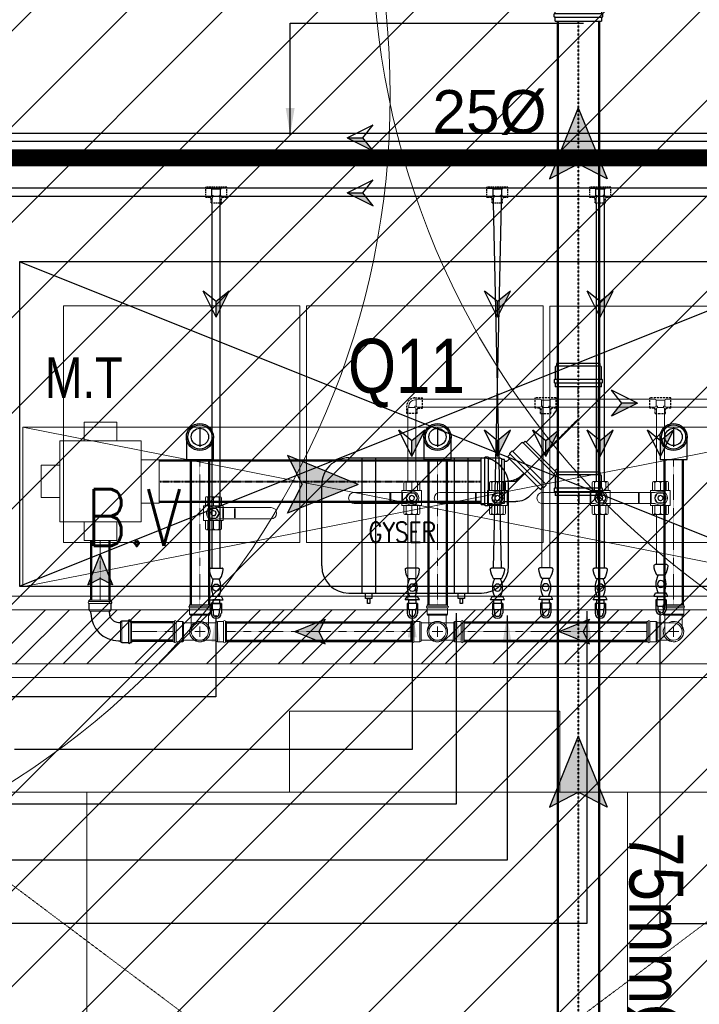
# Model space of a CAD drawing. Header units: millimetres. Extents: x -226731 to 126254, y -16359 to 60195.
# Tile 155 of 256: x -159209 to -157951, y 18040 to 19861. Entities that reach past the tile are written whole.
import ezdxf
from ezdxf.lldxf.tags import DXFTag

# ---------------------------------------------------------------- set-up
doc = ezdxf.new("R2010")
doc.units = ezdxf.units.MM
doc.header["$LTSCALE"] = 0.1
doc.header["$MEASUREMENT"] = 0
for name, pattern in [('CENTER', [2, 1.25, -0.25, 0.25, -0.25]), ('CENTER2', [1.125, 0.75, -0.125, 0.125, -0.125]), ('CONTINOUS', [0, 0, 0]), ('DASHDOT2', [0.5, 0.25, -0.125, 0, -0.125]), ('DASHED', [0.75, 0.5, -0.25]), ('Dominos CV Raman - X base$0$DASHED2', [0.147638, 0.098425, -0.049213])]:
    doc.linetypes.add(name, pattern=pattern)
doc.layers.get('0').update_dxf_attribs({"lineweight": 5})
for name, color, linetype, lineweight in [('-P-Text', 7, 'Continuous', 18), ('0-STCPL-P-HOT WATER SUPPLY', 1, 'HWS_LINE', 13), ('0_CCE_ FF_SIDE WALL SPRINKLER', 6, 'Continuous', 0), ('0_CCE_FF_100 DIA PIPE', 11, 'Continuous', 0), ('0_CCE_PL_80DIA WASTE PIPE', 80, 'DASHED', 25), ('15dia.(Ball Val)', 6, 'Continuous', 13), ('Annotation-Tag-Section', 8, 'Continuous', 15), ('BSEML-DWS INTERNAL', 90, 'DASHDOT2', 30), ('Dominos CV Raman - X base$0$I-FURN', 25, 'Continuous', 5), ('FURNITURE', 36, 'Continuous', 9), ('MEP FLUSH WATER', 1, 'CENTER2', 40), ('MEP WASTE PIPE.', 3, 'Continuous', 0), ('NPC-P-LEADER', 7, 'Continuous', 0), ('S2-Civil plan', 5, 'Continuous', 5), ('SANITARY', 35, 'Continuous', 9), ('SPRINKLER COVERAGE AREA', 1, 'Continuous', 9), ('TEXT', 70, 'Continuous', 5), ('WALLS', 1, 'Continuous', 5)]:
    doc.layers.add(name, color=color, linetype=linetype, lineweight=lineweight)
for name, color, linetype in [('0_CCE_Domestic pipe', 5, 'Continuous'), ('0_CCE_PL Domestic pipe', 5, 'DOMESTIC_LINE'), ('0_CCE_PL_WATER SUPPLY ARROW', 7, 'Continuous'), ('0_PC_PL_SEW FLOW DIRECTIONS', 21, 'Continuous'), ('12-FIXT', 25, 'Continuous'), ('FIRE FIGHTING SERVICES', 5, 'Continuous'), ('NPC-P-Bracket', 1, 'Continuous'), ('NPC-P-Waste Water Pipe', 5, 'Continuous'), ('PLUMBING FITTINGS', 30, 'FLUSHING_WATER_SUPPLY')]:
    doc.layers.add(name, color=color, linetype=linetype)
doc.styles.add('ARIAL', font='arial.ttf')
doc.styles.add('Dominos CV Raman - X base$0$50', font='arial.ttf', dxfattribs={"height": 75})
doc.styles.add('romance', font='romans.shx', dxfattribs={"width": 0.8})
doc.styles.add('ROMAND', font='ROMAND.shx', dxfattribs={"width": 0.8, "height": 225})
doc.styles.add('ROMANS', font='romans.shx')
doc.styles.add('S2-ARIAL', font='arial.ttf')
doc.styles.get("Standard").update_dxf_attribs({"font": 'ARIALN.TTF'})
tags = doc.linetypes.add('DASH', pattern=[0.35, 0.25, -0.1]).pattern_tags.tags
tags[6:7] = [DXFTag(74, 4), DXFTag(75, 0), DXFTag(340, '0'), DXFTag(46, 1.0), DXFTag(50, 0.0), DXFTag(44, 0.0), DXFTag(45, 0.0)]
tags[4:5] = [DXFTag(74, 4), DXFTag(75, 0), DXFTag(340, '0'), DXFTag(46, 1.0), DXFTag(50, 0.0), DXFTag(44, 0.0), DXFTag(45, 0.0)]
doc.linetypes.add('DD', pattern='A,0.226545,["HWS",ROMANS,S=0.1225,R=0,X=0,Y=-0.062435],-0.35', length=0.576545)
doc.linetypes.add('DOMESTIC_LINE', pattern='A,0.5,-0.2,["DWS",ARIAL,S=0.1,R=0,X=-0.1,Y=-0.05],-0.25', length=0.95)
doc.linetypes.add('FLUSHING_WATER_SUPPLY', pattern='A,0.5,-0.2,["FWS",Standard,S=0.1,R=0,X=-0.14,Y=-0.05],-0.2', length=0.9)
doc.linetypes.add('HWS_LINE', pattern='A,0.5,-0.2,["HWS",ARIAL,S=0.1,R=0,X=-0.1,Y=-0.05],-0.25', length=0.95)
doc.dimstyles.new('C', dxfattribs={"dimtxt": 175, "dimasz": 125, "dimexe": 100, "dimexo": 100, "dimgap": 100, "dimtad": 1, "dimdec": 0, "dimzin": 0, "dimdsep": 46, "dimtxsty": 'ROMAND', "dimcen": 0, "dimclrd": 5, "dimclre": 5, "dimclrt": 2, "dimadec": 0, "dimazin": 0, "dimtfac": 1, "dimtdec": 0, "dimtix": 1, "dimtmove": 2, "dimatfit": 3, "dimfxl": 0, "dimfrac": 1, "dimtolj": 1, "dimtzin": 0, "dimarcsym": 0})

# ---------------------------------------------------------------- blocks, each defined once
blk = doc.blocks.new('A$C61bfba2a')
at = {"layer": 'Dominos CV Raman - X base$0$I-FURN', "color": 8, "linetype": 'Dominos CV Raman - X base$0$DASHED2', "ltscale": 5}
blk.add_lwpolyline([(-3, 0), (-3, 72), (93, 72), (93, 0)], close=True, dxfattribs=at)
for points in [[(-3, 0), (93, 72)], [(93, 0), (-3, 72)]]:
    blk.add_lwpolyline(points, dxfattribs=at)
at = {"layer": 'Dominos CV Raman - X base$0$I-FURN', "color": 8}
for points in [[(58, 63.5), (58, 69.5), (38, 69.5), (38, 63.5)], [(23, 63.5), (23, 42.5), (11, 42.5), (11, 63.5)], [(23, 8.5), (23, 63.5), (63, 63.5), (63, 8.5)], [(63, 63.5), (63, 42.5), (80, 42.5), (84, 46.5), (84, 63.5)]]:
    blk.add_lwpolyline(points, close=True, dxfattribs=at)
blk = doc.blocks.new('A$C036B6E15')
at = {"layer": 'SANITARY', "color": 8}
for points in [[(60, 24), (0, 24), (0, 0), (60, 0)], [(3.25, 3.24), (20.75, 3.24), (20.75, 20.74), (3.25, 20.74)], [(21.25, 3.25), (38.75, 3.25), (38.75, 20.75), (21.25, 20.75)], [(39.25, 3.25), (56.75, 3.25), (56.75, 20.75), (39.25, 20.75)]]:
    blk.add_lwpolyline(points, close=True, dxfattribs=at)
blk = doc.blocks.new('GEYSER DOTTED')
at = {"color": 1, "linetype": 'CONTINOUS', "ltscale": 100}
for p, q in [((70.7, 250), (-175, 250)), ((-150, 250), (-150, 0)), ((-125, 250), (-125, 0)), ((20.7, 250), (20.7, 0)), ((45.7, 250), (45.7, 0)), ((-225, 200), (-225, 50)), ((120.7, 200), (120.7, 50)), ((70.7, 0), (-175, 0)), ((70.7, 0), (-175, 0))]:
    blk.add_line(p, q, dxfattribs=at)
for points in [[(-143.5, 259.9), (-131.8, 259.9), (-131.8, 250), (-143.5, 250)], [(27.9, 259.9), (39.6, 259.9), (39.6, 250), (27.9, 250)]]:
    blk.add_lwpolyline(points, close=True, dxfattribs=at)
for centre, start, end in [((-175, 200), 90, 180), ((70.7, 200), 0, 90), ((-175, 50), 180, 270), ((70.7, 50), 270, 0)]:
    blk.add_arc(centre, 50, start, end, dxfattribs=at)
at = {"layer": 'NPC-P-Bracket'}
for points in [[(-139.7, 269.1), (-135.6, 269.1), (-135.6, 259.9), (-139.7, 259.9)], [(31.7, 269.1), (35.8, 269.1), (35.8, 259.9), (31.7, 259.9)]]:
    blk.add_lwpolyline(points, close=True, dxfattribs=at)
blk = doc.blocks.new('A$C57A56BFF')
at = {"color": 7}
for points in [[(-36.1, 0), (-4.7, 15.4)], [(-4.7, 15.4), (-17.3, -0.2)], [(-36.1, 0), (-17.3, -0.2)], [(-36.1, 0), (-4.9, -15.9)], [(-17.3, -0.2), (-4.9, -15.9)]]:
    blk.add_lwpolyline(points, dxfattribs=at)
blk.add_solid([(-17.3, -0.2), (-36.1, 0), (-4.7, 15.4)], dxfattribs=at)
blk = doc.blocks.new('15dia.BV.(top)')
at = {"layer": '15dia.(Ball Val)', "color": 7}
for p, q in [((-23.5, 9.9), (-23.5, -9.9)), ((-23.5, 8.1), (-10.5, 8.1)), ((-22.2, 11.5), (-10.5, 11.5)), ((-22.2, 0), (-10.5, 0)), ((-10.5, 14), (-10.5, -14)), ((-10.5, 14), (10.5, 14)), ((10.5, 14), (10.5, -14)), ((22.2, 11.5), (10.5, 11.5)), ((23.5, 8.1), (10.5, 8.1)), ((22.2, 0), (10.5, 0)), ((23.5, 9.9), (23.5, -9.9)), ((-22.2, -8.1), (-10.5, -8.1)), ((-21.8, -11.5), (-10.5, -11.5)), ((-10.5, -14), (10.5, -14)), ((-8, -8.7), (-8, -82)), ((6.7, -13.2), (-6.7, -13.2)), ((6.7, -13.7), (-6.7, -13.7)), ((8, -8.7), (8, -82)), ((22.2, -8.1), (10.5, -8.1)), ((21.8, -11.5), (10.5, -11.5)), ((6.7, -14.2), (-6.7, -14.2)), ((6.7, -30.1), (-6.7, -30.1)), ((6.7, -30.6), (-6.7, -30.6)), ((6.7, -31.1), (-6.7, -31.1))]:
    blk.add_line(p, q, dxfattribs=at)
blk.add_lwpolyline([(0, 8), (-6.9, 4), (-6.9, -4), (0, -8), (6.9, -4), (6.9, 4)], close=True, dxfattribs=at)
for radius in [8, 3.42]:
    blk.add_circle((0, 0), radius, dxfattribs=at)
for centre, radius, start, end in [((-21.8, 9.8), 1.71, 102.1961, 257.2057), ((-16.5, 4.1), 6.96, 144.0758, 215.9242), ((-16.6, -4.1), 6.9, 143.9143, 216.0857), ((0, 0), 10, 334.1581, 205.8419), ((0, 0), 3.91, 90, 31.2416), ((21.8, 9.8), 1.71, 282.7943, 77.8039), ((16.5, 4.1), 6.96, 324.0758, 35.9242), ((16.6, -4.1), 6.9, 323.9143, 36.0857), ((-21.8, -9.8), 1.71, 102.7615, 269.8838), ((-18, -8.7), 10, 0, 25.8419), ((-18, -8.7), 10, 0, 25.8419), ((18, -8.7), 10, 154.1581, 180), ((18, -8.7), 10, 176.0222, 180), ((21.8, -9.8), 1.71, 270.1162, 77.2385), ((0, -82), 8, 180, 0)]:
    blk.add_arc(centre, radius, start, end, dxfattribs=at)
blk = doc.blocks.new('aaaa')
at = {"layer": 'PLUMBING FITTINGS', "color": 7, "linetype": 'Continuous'}
for p, q in [((-31037.6, -481530.6), (-31024.6, -481537.1)), ((-30959.4, -481542.8), (-30959.4, -481570.5)), ((-30920.4, -481534.9), (-30920.4, -481578.4)), ((-31037.6, -481582.7), (-31024.6, -481576.2))]:
    blk.add_line(p, q, dxfattribs=at)
blk.add_lwpolyline([(-31050.6, -481543.6), (-31050.6, -481569.7), (-31037.6, -481569.7), (-31037.6, -481543.6)], close=True, dxfattribs=at)
for points in [[(-31037.6, -481530.6), (-31037.6, -481582.7)], [(-31024.6, -481576.2), (-31024.6, -481537.1)]]:
    blk.add_lwpolyline(points, dxfattribs=at)
blk.add_circle((-30992, -481556.7), 13, dxfattribs=at)
for centre, radius, start, end in [((-30992, -481610.9), 71.8, 63.0137, 116.9966), ((-30958.1, -481542.8), 1.3, 120.4955, 180.0052), ((-30918.8, -481609.7), 78.9, 94.3234, 120.4955), ((-30924.3, -481534.9), 3.91, 0.0052, 96.5714), ((-30992, -481502.5), 71.8, 243.0137, 296.9966), ((-30958.1, -481570.5), 1.3, 180.0052, 239.5148), ((-30918.8, -481503.6), 78.9, 239.5148, 265.6869), ((-30924.3, -481578.4), 3.91, 263.439, 0.0052)]:
    blk.add_arc(centre, radius, start, end, dxfattribs=at)
blk = doc.blocks.new('G$CF7741237')
at = {"color": 8, "linetype": 'Continuous'}
for p, q in [((0, 17), (9.2, 17)), ((0, 2), (9.2, 2)), ((11.4, 15.3), (18.2, 15.3)), ((11.4, 3.8), (18.2, 3.8)), ((11.5, 4.4), (11.5, 14.7))]:
    blk.add_line(p, q, dxfattribs=at)
for centre, radius, start, end in [((9.2, 14.7), 2.34, 0, 90), ((9.2, 4.4), 2.34, 270, 0), ((18.2, 9.5), 5.76, 270, 90)]:
    blk.add_arc(centre, radius, start, end, dxfattribs=at)
at = {"layer": '0_CCE_PL Domestic pipe', "linetype": 'CONTINOUS', "lineweight": -3, "ltscale": 150}
for p, q in [((0, 19.1), (0, 0)), ((0, 19.1), (18.2, 19.1)), ((0, 0), (18.2, 0))]:
    blk.add_line(p, q, dxfattribs=at)
blk.add_arc((18, 9.5), 9.53, 271.3035, 88.6965, dxfattribs=at)
blk = doc.blocks.new('G$C1165F563')
at = {"color": 8, "linetype": 'Continuous'}
for p, q in [((0, 26.9), (9.2, 26.9)), ((11.4, 25.2), (13.7, 25.2)), ((11.5, 24.6), (11.5, 14.3)), ((0, 11.9), (9.2, 11.9)), ((11.4, 13.7), (13.7, 13.7)), ((11.9, 0), (11.9, 9.2)), ((13.7, 11.4), (13.7, 13.7)), ((14.3, 11.5), (24.6, 11.5)), ((25.2, 13.7), (25.2, 11.4)), ((26.9, 0), (26.9, 9.2))]:
    blk.add_line(p, q, dxfattribs=at)
for centre, radius, start, end in [((9.2, 24.6), 2.34, 0, 90), ((13.7, 13.7), 11.5, 0, 90), ((9.2, 14.3), 2.34, 270, 0), ((14.3, 9.2), 2.34, 90, 180), ((24.6, 9.2), 2.34, 0, 90)]:
    blk.add_arc(centre, radius, start, end, dxfattribs=at)
at = {"layer": '0_CCE_Domestic pipe', "color": 1, "linetype": 'DASHED', "ltscale": 75}
for p, q in [((0, 9.9), (0, 29)), ((0, 29), (13.7, 29)), ((0, 9.9), (7.6, 9.9)), ((9.9, 7.6), (9.9, 0)), ((9.9, 0), (29, 0)), ((29, 13.7), (29, 0))]:
    blk.add_line(p, q, dxfattribs=at)
for centre, radius in [((13.7, 13.7), 15.3), ((7.6, 7.6), 2.34)]:
    blk.add_arc(centre, radius, 0, 90, dxfattribs=at)
blk = doc.blocks.new('G$C4A4F2886')
at = {"color": 8, "linetype": 'Continuous'}
for p, q in [((11.9, 29), (11.9, 19.8)), ((26.9, 29), (26.9, 19.8)), ((0, 17), (9.2, 17)), ((0, 2), (9.2, 2)), ((11.4, 15.3), (13.7, 15.3)), ((27.4, 3.8), (11.4, 3.8)), ((11.5, 14.7), (11.5, 4.4)), ((13.7, 17.5), (13.7, 15.3)), ((24.6, 17.4), (14.3, 17.4)), ((25.2, 17.5), (25.2, 15.3)), ((27.4, 15.3), (25.2, 15.3)), ((27.3, 14.7), (27.3, 4.4)), ((38.8, 17), (29.7, 17)), ((38.8, 2), (29.7, 2))]:
    blk.add_line(p, q, dxfattribs=at)
for centre, start, end in [((14.3, 19.8), 180, 270), ((24.6, 19.8), 270, 0), ((9.2, 14.7), 0, 90), ((9.2, 4.4), 270, 0), ((29.7, 14.7), 90, 180), ((29.7, 4.4), 180, 270)]:
    blk.add_arc(centre, 2.34, start, end, dxfattribs=at)
at = {"layer": '0_CCE_Domestic pipe', "color": 1, "linetype": 'DASHED', "ltscale": 75}
for p, q in [((0, 19.1), (0, 0)), ((7.6, 19.1), (0, 19.1)), ((9.9, 29), (29, 29)), ((9.9, 29), (9.9, 21.4)), ((29, 29), (29, 21.4)), ((38.8, 19.1), (31.3, 19.1)), ((38.8, 19.1), (38.8, 0)), ((38.8, 0), (0, 0))]:
    blk.add_line(p, q, dxfattribs=at)
for centre, start, end in [((7.6, 21.4), 270, 0), ((31.3, 21.4), 180, 270)]:
    blk.add_arc(centre, 2.34, start, end, dxfattribs=at)
blk = doc.blocks.new('A$C051a6d06')
at = {"color": 8, "linetype": 'Continuous'}
for p, q in [((-19, 20.6), (-6.8, 20.6)), ((-19, 0.6), (-6.8, 0.6)), ((17.5, 18.2), (-3.8, 18.2)), ((-3.8, 2.9), (-0.8, 2.9)), ((-3.7, 3.7), (-3.7, 17.4)), ((-0.8, -0.1), (-0.8, 2.9)), ((13.8, 0), (0, 0)), ((17.5, 2.9), (14.6, 2.9)), ((14.6, -0.1), (14.6, 2.9)), ((17.4, 3.7), (17.4, 17.4)), ((32.8, 20.6), (20.6, 20.6)), ((32.8, 0.6), (20.6, 0.6)), ((-3.1, -15.3), (-3.1, -3.1)), ((16.9, -15.3), (16.9, -3.1))]:
    blk.add_line(p, q, dxfattribs=at)
for centre, start, end in [((-6.8, 17.4), 0, 90), ((-6.8, 3.7), 270, 0), ((0, -3.1), 90, 180), ((13.8, -3.1), 0, 90), ((20.6, 17.4), 90, 180), ((20.6, 3.7), 180, 270)]:
    blk.add_arc(centre, 3.12, start, end, dxfattribs=at)
at = {"layer": '0_CCE_Domestic pipe', "linetype": 'DASHED', "ltscale": 75}
for p, q in [((-19, -2.2), (-19, 23.3)), ((32.8, 23.3), (-19, 23.3)), ((32.8, -2.2), (32.8, 23.3)), ((-8.9, -2.2), (-19, -2.2)), ((-5.8, -15.3), (-5.8, -5.3)), ((-5.8, -15.3), (19.6, -15.3)), ((19.6, -15.3), (19.6, -5.3)), ((32.8, -2.2), (22.7, -2.2))]:
    blk.add_line(p, q, dxfattribs=at)
for centre, start, end in [((-8.9, -5.3), 0, 90), ((22.7, -5.3), 90, 180)]:
    blk.add_arc(centre, 3.12, start, end, dxfattribs=at)
blk = doc.blocks.new('*U586')
for points in [[(-30, 75), (-30, 109.6), (30, 109.6), (30, 75)], [(75, -40), (108.4, -40), (108.4, 40), (75, 40)], [(-75, -30), (-109.6, -30), (-109.6, 30), (-75, 30)], [(30, -75), (30, -109.6), (-30, -109.6), (-30, -75)]]:
    blk.add_lwpolyline(points)
blk.add_lwpolyline([(75, 75), (75, -75), (-75, -75), (-75, 75)], close=True)
blk = doc.blocks.new('G$C034B8DBD')
at = {"color": 6, "linetype": 'Continuous', "lineweight": 20, "ltscale": 75}
for p, q in [((2.2, 39.4, 0), (0, 39.4, 0)), ((0, 36.5, 0), (0, 39.4, 0)), ((17, 39.4, 0), (5.4, 39.4, 0)), ((19.2, 38.1, 0), (17, 39.4, 0)), ((19.2, 38.1, 0), (19.2, 36.5, 0)), ((19.2, 36.5, 0), (49.3, 36.5, 0)), ((0, 4.5, 0), (0, 1.6, 0)), ((2.2, 1.6, 0), (0, 1.6, 0)), ((17, 1.6, 0), (5.4, 1.6, 0)), ((19.2, 2.9, 0), (17, 1.6, 0)), ((19.2, 4.5, 0), (49.3, 4.5, 0)), ((19.2, 2.9, 0), (19.2, 4.5, 0))]:
    blk.add_line(p, q, dxfattribs=at)
at = {"color": 8, "lineweight": 13, "ltscale": 75}
for p, q in [((0, 37.9, 0), (0, 3, 0)), ((2.2, 39.4, 0), (2.2, 1.6, 0)), ((5.4, 39.4, 0), (5.4, 1.6, 0)), ((17, 39.4, 0), (17, 1.6, 0)), ((19.2, 37.3, 0), (19.2, 3.7, 0)), ((39.7, 20.5, 0), (58.9, 20.5, 0)), ((49.3, 30.1, 0), (49.3, 10.9, 0))]:
    blk.add_line(p, q, dxfattribs=at)
at = {"color": 6, "linetype": 'Continuous', "lineweight": 20, "ltscale": 75}
for centre, radius, start, end in [((3.8, 39.4, 0), 1.6, 0, 180), ((49.3, 20.5, 0), 18.9, 237.8019, 122.1981), ((3.8, 1.6, 0), 1.6, 180, 0)]:
    blk.add_arc(centre, radius, start, end, dxfattribs=at)
at = {"color": 6, "lineweight": 13, "ltscale": 75}
blk.add_ellipse((49.3, 20.5, 0), major_axis=(11.3, 11.3, 0), ratio=1, start_param=3.926585, end_param=7.068989, dxfattribs=at)
blk = doc.blocks.new('DIR-ARO')
at = {"linetype": 'Continuous'}
blk.add_hatch(color=0, dxfattribs=at).paths.add_polyline_path([(59.9, 0), (201.6, -57.7), (172, 0), (201.6, 57.7)])
at = {"color": 0, "linetype": 'Continuous'}
for p, q in [((59.9, 0), (201.6, 57.7)), ((201.6, 57.7), (172, 0)), ((59.9, 0), (201.6, -57.7)), ((201.6, -57.7), (172, 0))]:
    blk.add_line(p, q, dxfattribs=at)
blk = doc.blocks.new('G$C62F76815')
at = {"color": 8, "lineweight": 13, "ltscale": 75}
for p, q in [((42, 77.5), (1.7, 77.5)), ((42, 74.1), (1.7, 74.1)), ((40.4, 79.9), (3.2, 79.9)), ((42, 61.8), (1.7, 61.8)), ((39.8, 59.4), (3.9, 59.4)), ((59.4, 3.9), (59.4, 39.8)), ((61.8, 1.7), (61.8, 42)), ((74.1, 1.7), (74.1, 42)), ((77.5, 1.7), (77.5, 42)), ((79.9, 3.2), (79.9, 40.4))]:
    blk.add_line(p, q, dxfattribs=at)
at = {"layer": 'NPC-P-Waste Water Pipe', "color": 6}
for p, q in [((1.7, 77.5), (1.7, 79.9)), ((4.8, 79.9), (1.7, 79.9)), ((1.7, 61.8), (1.7, 74.1)), ((38.9, 79.9), (42, 79.9)), ((42, 77.5), (42, 79.9)), ((42, 61.8), (42, 74.1)), ((3.1, 59.4), (1.7, 61.8)), ((3.1, 59.4), (4.8, 59.4)), ((4.8, 56), (4.8, 59.4)), ((38.9, 56), (38.9, 59.4)), ((40.6, 59.4), (38.9, 59.4)), ((40.6, 59.4), (42, 61.8)), ((56, 38.9), (59.4, 38.9)), ((59.4, 40.6), (61.8, 42)), ((59.4, 40.6), (59.4, 38.9)), ((61.8, 42), (74.1, 42)), ((77.5, 42), (79.9, 42)), ((79.9, 38.9), (79.9, 42)), ((56, 4.8), (59.4, 4.8)), ((59.4, 3.1), (59.4, 4.8)), ((59.4, 3.1), (61.8, 1.7)), ((61.8, 1.7), (74.1, 1.7)), ((77.5, 1.7), (79.9, 1.7)), ((79.9, 4.8), (79.9, 1.7))]:
    blk.add_line(p, q, dxfattribs=at)
for centre, radius, start, end in [((1.7, 75.8), 1.71, 90, 270), ((42, 75.8), 1.71, 270, 90), ((56, 56), 51.2, 180, 270), ((56, 56), 17.1, 180, 270), ((75.8, 42), 1.71, 0, 180), ((75.8, 1.7), 1.71, 180, 0)]:
    blk.add_arc(centre, radius, start, end, dxfattribs=at)
blk = doc.blocks.new('zw$54FE')
at = {"layer": '0_CCE_PL_80DIA WASTE PIPE', "color": 5, "linetype": 'CONTINOUS', "lineweight": -3, "ltscale": 4}
for p, q in [((0, 62.1), (56.7, 118.8)), ((3, 58.1), (60.7, 115.8)), ((56.7, 118.8), (60.2, 115.3)), ((60.2, 115.3), (60.7, 115.8)), ((63.7, 115.8), (79.5, 100)), ((18.2, 38.8, 0), (80, 100.6, 0)), ((23.2, 33.8, 0), (85, 95.6, 0)), ((79.5, 100), (80, 100.6)), ((81.4, 100.6), (85, 97)), ((85, 95.6), (84.5, 95)), ((84.5, 95), (89.3, 90.2)), ((28.6, 29.5), (89.3, 90.2)), ((88.8, 83.1), (85.5, 86.4)), ((95.1, 82.2), (90.9, 82.2)), ((95.1, 4.6), (95.1, 84.8)), ((95.1, 84.8), (100, 84.8)), ((100, 3.9), (100, 85.5)), ((100, 84.8), (100, 85.5)), ((102.2, 87.6), (124.5, 87.6)), ((124.5, 1, 0), (124.5, 88.4, 0)), ((124.5, 87.6), (124.5, 88.4)), ((125.5, 89.4), (130.5, 89.4)), ((131.5, 1, 0), (131.5, 88.4, 0)), ((131.5, 88.4), (131.5, 87.6)), ((131.5, 87.6), (138.4, 87.6)), ((138.4, 1.8), (138.4, 87.6)), ((3.5, 58.6), (0, 62.1)), ((3, 58.1), (3.5, 58.6)), ((18.8, 39.3), (3, 55.1)), ((18.2, 38.8), (18.8, 39.3)), ((21.8, 33.8), (18.2, 37.4)), ((23.8, 34.3), (23.2, 33.8)), ((28.6, 29.5), (23.8, 34.3)), ((47.6, 18.2), (32.4, 33.3)), ((95.1, 7.2), (74.1, 7.2)), ((100, 4.6), (95.1, 4.6)), ((100, 3.9), (100, 4.6)), ((124.5, 1.8), (102.2, 1.8)), ((124.5, 1), (124.5, 1.8)), ((130.5, 0), (125.5, 0)), ((138.4, 1.8), (131.5, 1.8)), ((131.5, 1.8), (131.5, 1))]:
    blk.add_line(p, q, dxfattribs=at)
at = {"layer": '0_CCE_PL_80DIA WASTE PIPE', "color": 7, "linetype": 'CENTER', "lineweight": -3, "ltscale": 7}
for p, q in [((74.1, 44.7), (59, 59.9)), ((95.1, 44.7), (74.1, 44.7))]:
    blk.add_line(p, q, dxfattribs=at)
at = {"layer": '0_CCE_PL_80DIA WASTE PIPE', "color": 5, "linetype": 'CONTINOUS', "lineweight": -3, "ltscale": 4}
for centre, radius, start, end in [((62.2, 114.3), 2.11, 45, 135), ((80.7, 99.9), 1, 45, 135), ((84.3, 96.3), 1, 315, 45), ((91.7, 87.2), 5, 225, 225), ((90.9, 85.2), 3, 225, 270), ((102.2, 85.5), 2.11, 90, 180), ((125.5, 88.4), 1, 90, 180), ((130.5, 88.4), 1, 0, 90), ((4.5, 56.6), 2.11, 135, 225), ((19, 38.1), 1, 135, 225), ((22.5, 34.5), 1, 225, 315), ((74.1, 44.7), 37.5, 225, 270), ((102.2, 3.9), 2.11, 180, 270), ((125.5, 1), 1, 180, 270), ((130.5, 1), 1, 270, 0)]:
    blk.add_arc(centre, radius, start, end, dxfattribs=at)
at = {"layer": '0_CCE_PL_80DIA WASTE PIPE', "color": 7, "linetype": 'CENTER', "lineweight": -3, "ltscale": 7}
blk.add_arc((89.7, 82.2), 37.5, 225, 270, dxfattribs=at)
blk = doc.blocks.new('zw$36F0')
at = {"layer": '0_CCE_PL_80DIA WASTE PIPE', "color": 5, "linetype": 'CONTINOUS', "lineweight": -3, "ltscale": 4}
for p, q in [((0, 171.1), (0, 90.8)), ((4.9, 171.1), (0, 171.1)), ((4.9, 171.8), (4.9, 90.1)), ((4.9, 171.8), (4.9, 171.1)), ((29.4, 173.9), (7, 173.9)), ((29.4, 174.6, 0), (29.4, 87.3, 0)), ((29.4, 174.6), (29.4, 173.9)), ((35.4, 175.6), (30.4, 175.6)), ((36.4, 174.6, 0), (36.4, 87.3, 0)), ((36.4, 173.9), (36.4, 174.6)), ((43.3, 173.9), (36.4, 173.9)), ((43.3, 173.9), (43.3, 88)), ((201.3, 168.4), (43.3, 168.4)), ((201.3, 171.1), (201.3, 90.8)), ((206.2, 171.1), (201.3, 171.1)), ((206.2, 171.8), (206.2, 90.1)), ((206.2, 171.8), (206.2, 171.1)), ((230.6, 173.9), (208.3, 173.9)), ((230.6, 174.6, 0), (230.6, 87.3, 0)), ((230.6, 174.6), (230.6, 173.9)), ((236.7, 175.6), (231.6, 175.6)), ((237.7, 174.6, 0), (237.7, 87.3, 0)), ((237.7, 173.9), (237.7, 174.6)), ((244.5, 173.9), (237.7, 173.9)), ((244.5, 173.9), (244.5, 88)), ((71.2, 93.4), (43.3, 93.4)), ((201.3, 93.4), (197.6, 93.4)), ((0, 90.8), (4.9, 90.8)), ((4.9, 90.8), (4.9, 90.1)), ((7, 88), (29.4, 88)), ((29.4, 88), (29.4, 87.3)), ((30.4, 86.3), (35.4, 86.3)), ((36.4, 87.3), (36.4, 88)), ((36.4, 88), (43.3, 88)), ((145.7, 34.4), (97.7, 82.5)), ((145.7, 34.4), (97.7, 82.5)), ((200.6, 89.3, 0), (143.9, 32.6, 0)), ((204.6, 86.3, 0), (146.9, 28.6, 0)), ((198.8, 87.5), (196.2, 90)), ((204.1, 85.8, 0), (200.6, 89.3, 0)), ((201.3, 90.8), (206.2, 90.8)), ((204.6, 86.3, 0), (204.1, 85.8, 0)), ((206.2, 90.8), (206.2, 90.1)), ((223.4, 70.5, 0), (207.6, 86.3, 0)), ((208.3, 88), (230.6, 88)), ((230.6, 88), (230.6, 87.3)), ((231.6, 86.3), (236.7, 86.3)), ((237.7, 87.3), (237.7, 88)), ((237.7, 88), (244.5, 88)), ((223.9, 71.1, 0), (162.1, 9.3, 0)), ((228.9, 66.1, 0), (167.1, 4.3, 0)), ((233.2, 60.7, 0), (172.5, 0, 0)), ((223.9, 71.1, 0), (223.4, 70.5, 0)), ((228.9, 67.5, 0), (225.3, 71.1, 0)), ((228.4, 65.5, 0), (228.9, 66.1, 0)), ((233.2, 60.7, 0), (228.4, 65.5, 0)), ((143.9, 32.6, 0), (147.4, 29.1, 0)), ((147.4, 29.1, 0), (146.9, 28.6, 0)), ((146.9, 25.6, 0), (162.7, 9.8, 0)), ((162.7, 9.8, 0), (162.1, 9.3, 0)), ((162.1, 7.9, 0), (165.7, 4.3, 0)), ((167.1, 4.3, 0), (167.7, 4.8, 0)), ((167.7, 4.8, 0), (172.5, 0, 0))]:
    blk.add_line(p, q, dxfattribs=at)
at = {"layer": '0_CCE_PL_80DIA WASTE PIPE', "color": 7, "linetype": 'CENTER', "lineweight": -3}
for p, q in [((201.3, 130.9), (43.3, 130.9)), ((172.3, 60.9, 0), (102.3, 130.9, 0))]:
    blk.add_line(p, q, dxfattribs=at)
at = {"layer": '0_CCE_PL_80DIA WASTE PIPE', "color": 5, "linetype": 'CONTINOUS', "lineweight": -3, "ltscale": 4}
for centre, radius, start, end in [((7, 171.8), 2.11, 90, 180), ((30.4, 174.6), 1, 90, 180), ((35.4, 174.6), 1, 0, 90), ((208.3, 171.8), 2.11, 90, 180), ((231.6, 174.6), 1, 90, 180), ((236.7, 174.6), 1, 0, 90), ((71.2, 55.9), 37.5, 45, 90), ((197.6, 91.4), 2, 90, 225), ((7, 90.1), 2.11, 180, 270), ((30.4, 87.3), 1, 180, 270), ((35.4, 87.3), 1, 270, 0), ((206.1, 84.8, 0), 2.11, 45, 135), ((208.3, 90.1), 2.11, 180, 270), ((231.6, 87.3), 1, 180, 270), ((236.7, 87.3), 1, 270, 0), ((224.6, 70.4, 0), 1, 45, 135), ((228.2, 66.8, 0), 1, 315, 45), ((148.4, 27.1, 0), 2.11, 135, 225), ((162.9, 8.6, 0), 1, 135, 225), ((166.4, 5, 0), 1, 225, 315)]:
    blk.add_arc(centre, radius, start, end, dxfattribs=at)
blk = doc.blocks.new('A$C67E6678E')
at = {"layer": 'NPC-P-Waste Water Pipe', "true_color": 0xcd6928}
h = blk.add_hatch(dxfattribs=at)
h.set_pattern_fill('ANSI31', color=32, scale=1000)
h.set_pattern_definition([(45, (164851.16, -10699.63), (-88.38835, 88.38835), [])])
h.paths.add_polyline_path([(10643.2, 4336.7), (6342.1, 4336.7), (6342.1, 4814.1), (5642.5, 4814.1), (5642.5, 4508.5), (2241, 4508.5), (2241, 4950), (1634.9, 4950), (1634.9, 6045.3), (842.5, 6045.3), (842.5, 10025), (10643.2, 10025)])
at = {"layer": 'MEP FLUSH WATER', "color": 1}
blk.add_line((6676.2, 9159, 0), (6676.2, 4729.2, 0), dxfattribs=at)
at = {"layer": 'MEP FLUSH WATER', "color": 1, "linetype": 'CENTER', "ltscale": 2}
blk.add_line((5900.5, 8307.4, 9.7), (6496.2, 8307.4, 9.7), dxfattribs=at)
at = {"layer": 'NPC-P-Waste Water Pipe'}
for p, q in [((6636.9, 9159, 0), (6636.9, 4729.2, 0)), ((6638.7, 9159, 0), (6638.7, 4729.2, 0)), ((6713.7, 9159, 0), (6713.7, 4729.2, 0)), ((6715.6, 9159, 0), (6715.6, 4729.2, 0)), ((6496.2, 8346.8, 9.7), (5900.5, 8346.8, 9.7)), ((6496.2, 8344.9, 9.7), (5900.5, 8344.9, 9.7)), ((6496.2, 8269.9, 9.7), (5900.5, 8269.9, 9.7)), ((6496.2, 8268.1, 9.7), (5900.5, 8268.1, 9.7))]:
    blk.add_line(p, q, dxfattribs=at)
at = {"layer": 'NPC-P-Waste Water Pipe', "color": 252}
for p, q in [((5975.9, 8408.2, 9.7), (5975.9, 8371.4, 9.7)), ((6415.6, 8408.2, 9.7), (6415.6, 8371.4, 9.7)), ((6852.4, 8408.2, 9.7), (6852.4, 8371.4, 9.7))]:
    blk.add_line(p, q, dxfattribs=at)
at = {"layer": 'NPC-P-Waste Water Pipe', "color": 6}
for p, q in [((5950.9, 8389.6, 9.7), (5950.9, 8348, 9.7)), ((6390.6, 8389.6, 9.7), (6390.6, 8348, 9.7)), ((6827.4, 8389.6, 9.7), (6827.4, 8348, 9.7)), ((5950.9, 8348, 9.7), (6000.9, 8348, 9.7)), ((5957.9, 8348, 9.7), (5957.9, 8078.9, 9.7)), ((5959.9, 8348, 9.7), (5959.9, 8078.9, 9.7)), ((5991.9, 8348, 9.7), (5991.9, 8078.9, 9.7)), ((5993.9, 8348, 9.7), (5993.9, 8078.9, 9.7)), ((6390.6, 8348, 9.7), (6440.6, 8348, 9.7)), ((6397.6, 8348, 9.7), (6397.6, 8078.9, 9.7)), ((6399.6, 8348, 9.7), (6399.6, 8078.9, 9.7)), ((6431.6, 8348, 9.7), (6431.6, 8078.9, 9.7)), ((6433.6, 8348, 9.7), (6433.6, 8078.9, 9.7)), ((6827.4, 8348, 9.7), (6877.4, 8348, 9.7)), ((6834.4, 8348, 9.7), (6834.4, 8078.9, 9.7)), ((6836.4, 8348, 9.7), (6836.4, 8078.9, 9.7)), ((6868.4, 8348, 9.7), (6868.4, 8078.9, 9.7)), ((6870.4, 8348, 9.7), (6870.4, 8078.9, 9.7)), ((5773.4, 8197.9, 9.7), (5773.4, 8087.6, 9.7)), ((5775.4, 8197.9, 9.7), (5775.4, 8087.6, 9.7)), ((5807.4, 8197.9, 9.7), (5807.4, 8087.6, 9.7)), ((5809.4, 8197.9, 9.7), (5809.4, 8087.6, 9.7)), ((5926.6, 8047.5, 9.7), (5849.4, 8047.5, 9.7)), ((5926.6, 8045.5, 9.7), (5849.4, 8045.5, 9.7)), ((6025.3, 8047.5, 9.7), (6366.2, 8047.5, 9.7)), ((6025.3, 8045.5, 9.7), (6366.2, 8045.5, 9.7)), ((6464.9, 8047.5, 9.7), (6803, 8047.5, 9.7)), ((6464.9, 8045.5, 9.7), (6803, 8045.5, 9.7)), ((5926.6, 8013.5, 9.7), (5849.4, 8013.5, 9.7)), ((5926.6, 8011.5, 9.7), (5849.4, 8011.5, 9.7)), ((6025.3, 8013.5, 9.7), (6366.2, 8013.5, 9.7)), ((6025.3, 8011.5, 9.7), (6366.2, 8011.5, 9.7)), ((6464.9, 8013.5, 9.7), (6803, 8013.5, 9.7)), ((6464.9, 8011.5, 9.7), (6803, 8011.5, 9.7))]:
    blk.add_line(p, q, dxfattribs=at)
at = {"layer": 'NPC-P-Waste Water Pipe', "color": 1, "linetype": 'CENTER', "lineweight": 20, "ltscale": 2.5}
for p, q in [((5975.9, 8348, 9.7), (5975.9, 8078.9, 9.7)), ((6415.6, 8348, 9.7), (6415.6, 8078.9, 9.7)), ((6852.4, 8348, 9.7), (6852.4, 8078.9, 9.7)), ((5791.4, 8197.9, 9.7), (5791.4, 8087.6, 9.7)), ((5926.6, 8029.5, 9.7), (5849.4, 8029.5, 9.7)), ((6025.3, 8029.5, 9.7), (6366.2, 8029.5, 9.7)), ((6464.9, 8029.5, 9.7), (6803, 8029.5, 9.7))]:
    blk.add_line(p, q, dxfattribs=at)
at = {"layer": 'NPC-P-Waste Water Pipe', "color": 6, "elevation": 9.7}
for points in [[(6000.9, 8348), (6000.9, 8389.6)], [(6440.6, 8348), (6440.6, 8389.6)], [(6877.4, 8348), (6877.4, 8389.6)]]:
    blk.add_lwpolyline(points, dxfattribs=at)
at = {"layer": 'NPC-P-Waste Water Pipe', "color": 6}
for centre, radius in [((5975.9, 8389.6, 9.7), 25), ((5975.9, 8389.6, 9.7), 22.4), ((5975.9, 8389.6, 9.7), 16), ((6415.6, 8389.6, 9.7), 25), ((6415.6, 8389.6, 9.7), 22.4), ((6415.6, 8389.6, 9.7), 16), ((6852.4, 8389.6, 9.7), 25), ((6852.4, 8389.6, 9.7), 22.4), ((6852.4, 8389.6, 9.7), 16)]:
    blk.add_circle(centre, radius, dxfattribs=at)
at = {"layer": '0_PC_PL_SEW FLOW DIRECTIONS', "extrusion": (0, 0, -1)}
for p, xscale, yscale, zscale, rotation in [((-6676.2, 9054, 0), -0.9261275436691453, 0.9261262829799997, -0.9261266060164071, 89.99999999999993), ((-5791.4, 8195.8, -9.7), -0.3951477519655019, 0.3951472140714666, -0.3951473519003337, 89.99999999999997), ((-6676.2, 7891.6, 0), -0.9261275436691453, 0.9261262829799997, -0.9261266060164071, 89.99999999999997)]:
    blk.add_blockref('DIR-ARO', p, dxfattribs=dict(at, xscale=xscale, yscale=yscale, zscale=zscale, rotation=rotation))
for p, xscale, yscale, zscale in [((-6324.6, 8301.8, 0), 0.9261275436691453, 0.9261262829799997, -0.9261266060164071), ((-6128, 8029.5, -9.7), -0.3951477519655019, 0.3951472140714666, -0.3951473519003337), ((-6617.1, 8029.5, -9.7), -0.3951477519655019, 0.3951472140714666, -0.3951473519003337)]:
    blk.add_blockref('DIR-ARO', p, dxfattribs=dict(at, xscale=xscale, yscale=yscale, zscale=zscale))
at = {"layer": 'Annotation-Tag-Section', "color": 4, "linetype": 'ByBlock', "xscale": -1}
for p, rotation in [((5996.4, 8078.9, 9.7), 89.99999999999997), ((6436, 8078.9, 9.7), 89.99999999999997), ((6872.8, 8078.9, 9.7), 89.99999999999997), ((5926.6, 8050, 9.7), 180), ((6366.2, 8050, 9.7), 180), ((6803, 8050, 9.7), 180)]:
    blk.add_blockref('G$C034B8DBD', p, dxfattribs=dict(at, rotation=rotation))
at = {"layer": 'Annotation-Tag-Section', "color": 4, "linetype": 'ByBlock', "rotation": 180}
for p in [(6025.3, 8050, 9.7), (6464.9, 8050, 9.7)]:
    blk.add_blockref('G$C034B8DBD', p, dxfattribs=at)
at = {"layer": 'MEP WASTE PIPE.', "lineweight": 0, "ltscale": 25, "xscale": -1, "rotation": 180}
blk.add_blockref('*U586', (5792.1, 8307.4, 9.7), dxfattribs=at)
at = {"layer": 'NPC-P-Waste Water Pipe', "rotation": 270}
for name, p in [('zw$54FE', (6631.6, 9297.4, 0)), ('zw$36F0', (6545.3, 8525.5, 9.7))]:
    blk.add_blockref(name, p, dxfattribs=at)
at = {"layer": 'NPC-P-Waste Water Pipe', "xscale": -1}
blk.add_blockref('zw$54FE', (6634.6, 8262.8, 9.7), dxfattribs=at)
at = {"layer": 'NPC-P-Waste Water Pipe', "color": 6}
blk.add_blockref('G$C62F76815', (5769.5, 8007.7, 9.7), dxfattribs=at)
at = {"layer": '-P-Text', "color": 0, "linetype": 'Continuous', "insert": (5689, 8536.9, 9.7), "char_height": 75, "width": 207.685, "attachment_point": 1, "style": 'romance'}
blk.add_mtext('{\\fArial|b0|i0|c0|p34;M.T\\P}', dxfattribs=at)
at = {"layer": 'NPC-P-LEADER', "linetype": 'Continuous', "insert": (6870.8, 7658.6, -33.8), "char_height": 100, "width": 1049.959, "attachment_point": 1, "rotation": 270}
blk.add_mtext('75mm%%C Waste Pipe', dxfattribs=at)
blk = doc.blocks.new('A$C2AD535C3')
at = {"layer": 'SPRINKLER COVERAGE AREA', "color": 1}
blk.add_circle((0, 0), 2500, dxfattribs=at)
blk = doc.blocks.new('G$C3584CA52')
at = {"layer": '0_CCE_FF_100 DIA PIPE', "color": 1, "linetype": 'CENTER', "ltscale": 5, "const_width": 32}
blk.add_lwpolyline([(0, -1615), (8045.9, -1615)], dxfattribs=at)
at = {"layer": '0_CCE_ FF_SIDE WALL SPRINKLER', "color": 240, "xscale": -0.6, "yscale": 0.6, "zscale": 0.6}
for p in [(5961.9, -1200.5), (2995.2, -1500), (2358.7, -4059.5)]:
    blk.add_blockref('A$C2AD535C3', p, dxfattribs=at)
at = {"layer": '0_CCE_FF_100 DIA PIPE', "color": 7, "linetype": 'CENTER', "ltscale": 5, "insert": (4573.3, -1572.7, 0), "char_height": 80, "width": 747.865, "attachment_point": 7, "style": 'S2-ARIAL'}
blk.add_mtext('25Ø ', dxfattribs=at)
blk = doc.blocks.new('A$C643D7E06')
at = {"layer": '0-STCPL-P-HOT WATER SUPPLY', "linetype": 'DD', "ltscale": 0.15}
for p, q in [((6387.6, 8459.7, 0), (6596.5, 8459.7, 0)), ((6635.3, 8459.7, 0), (6808.7, 8459.7, 0)), ((6847.6, 8459.7, 0), (7344.5, 8459.7, 0)), ((6387.6, 8444.7, 0), (6596.5, 8444.7, 0)), ((6635.3, 8444.7, 0), (6808.7, 8444.7, 0)), ((6847.6, 8444.7, 0), (7344.5, 8444.7, 0)), ((6360.6, 8432.8, 0), (6360.6, 8307.2, 0)), ((6375.6, 8432.8, 0), (6375.6, 8307.2, 0)), ((6608.4, 8432.8, -2.9), (6608.4, 8147.5, -2.9)), ((6623.4, 8432.8, -2.9), (6623.4, 8147.5, -2.9)), ((6820.7, 8432.8, 0), (6820.7, 8307.2, 0)), ((6835.7, 8432.8, 0), (6835.7, 8307.2, 0)), ((6360.6, 8246.1, 0), (6360.6, 8088.3, 0)), ((6375.6, 8246.1, 0), (6375.6, 8088.3, 0)), ((6820.7, 8246.1, 0), (6820.7, 8153.4, 0)), ((6835.7, 8246.1, 0), (6835.7, 8153.4, 0))]:
    blk.add_line(p, q, dxfattribs=at)
at = {"layer": '0_CCE_Domestic pipe'}
for p, q in [((7487.3, 8849.5, 0), (4538.1, 8849.5, 0)), ((7487.3, 8834.5, 0), (4538.1, 8834.5, 0)), ((5998.6, 8146.9, 0), (5998.6, 8822.6, 0)), ((6013.6, 8146.9, 0), (6013.6, 8822.6, 0)), ((6534.1, 8146.9, 0), (6519.1, 8822.6, 0)), ((6519.1, 8146.9, 0), (6534.1, 8822.6, 0))]:
    blk.add_line(p, q, dxfattribs=at)
at = {"layer": '0_CCE_PL Domestic pipe', "color": 30, "linetype": 'CONTINOUS', "lineweight": -3, "ltscale": 150, "true_color": 0xf8991e}
for p, q in [((7049.8, 8951, 0), (1670.9, 8951, 0)), ((7049.8, 8936, 0), (1670.9, 8936, 0))]:
    blk.add_line(p, q, dxfattribs=at)
at = {"layer": '0_CCE_PL Domestic pipe', "linetype": 'CONTINOUS', "lineweight": -3, "ltscale": 150, "elevation": 0}
for points in [[(6709.2, 8822.6), (6709.2, 8307.2)], [(6724.2, 8822.6), (6724.2, 8307.2)], [(6709.2, 8246.1), (6709.2, 8146.9)], [(6724.2, 8246.1), (6724.2, 8146.9)]]:
    blk.add_lwpolyline(points, dxfattribs=at)
at = {"layer": '0_CCE_PL_WATER SUPPLY ARROW', "color": 4, "linetype": 'CONTINOUS', "lineweight": -3, "ltscale": 150}
blk.add_lwpolyline([(5642.2, 8713.3), (5642.2, 8113.3), (7142.2, 8113.3), (7142.2, 8713.3)], close=True, dxfattribs=at)
for points in [[(7142.2, 8113.3), (5642.2, 8713.3)], [(5642.2, 8113.3), (7142.2, 8713.3)]]:
    blk.add_lwpolyline(points, dxfattribs=at)
at = {"layer": '0-STCPL-P-HOT WATER SUPPLY', "linetype": 'DD', "ltscale": 0.15, "rotation": 90.00000000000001}
blk.add_blockref('G$C1165F563', (6387.6, 8432.8, 0), dxfattribs=at)
at = {"layer": '0-STCPL-P-HOT WATER SUPPLY', "linetype": 'DD', "ltscale": 0.15, "xscale": -1, "rotation": 180}
for p in [(6596.5, 8461.7, -2.9), (6596.5, 8461.7, -2.9), (6808.7, 8461.7, 0), (6808.7, 8461.7, 0)]:
    blk.add_blockref('G$C4A4F2886', p, dxfattribs=at)
at = {"layer": '0_CCE_Domestic pipe', "xscale": 0.75, "yscale": 0.75, "zscale": 0.75}
for p in [(6001, 8834.1, 0), (6521.4, 8834.1, 0), (6711.5, 8834.1, 0)]:
    blk.add_blockref('A$C051a6d06', p, dxfattribs=at)
at = {"layer": '0_CCE_Domestic pipe', "extrusion": (-3.57963e-07, 2.44052e-08, 1), "xscale": 0.499999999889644, "yscale": 0.499999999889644, "zscale": 0.499999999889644, "rotation": 89.99311026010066}
blk.add_blockref('aaaa', (-234770.3, 23636, 0), dxfattribs=at)
at = {"layer": '0_CCE_Domestic pipe', "extrusion": (3.57963e-07, 2.44052e-08, 1), "xscale": -0.499999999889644, "yscale": 0.500000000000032, "zscale": 0.5000000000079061}
for p, rotation in [((247145.5, 23636, 0), 270.0068897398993), ((247303.1, 23636, 0), 270.0068897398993), ((247392.4, 23636.6, -2.8), 270.0068897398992), ((247493.2, 23636, 0), 270.0068897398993), ((247605.5, 23642.5, 0), 270.0068897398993)]:
    blk.add_blockref('aaaa', p, dxfattribs=dict(at, rotation=rotation))
at = {"layer": '0_CCE_Domestic pipe', "rotation": 270}
for p in [(6819.5, 8088.3, 0), (5996.6, 8081.8, 0), (6359.5, 8081.8, 0), (6517.1, 8081.8, 0), (6606.4, 8082.3, -2.9), (6707.2, 8081.8, 0)]:
    blk.add_blockref('G$CF7741237', p, dxfattribs=at)
at = {"layer": '0_CCE_PL_WATER SUPPLY ARROW', "linetype": 'ByBlock', "lineweight": -3, "ltscale": 150, "yscale": 1.54161176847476, "zscale": 1.54161176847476}
for p, xscale, rotation in [((6304.1, 8942.3, -2.9), -1.54161176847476, 179.5904531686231), ((6304.1, 8840.8, -2.9), -1.54161176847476, 179.5904531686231), ((6006.6, 8666.8, 0), -1.54161176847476, 269.5904531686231), ((6527.1, 8666.8, 0), -1.54161176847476, 269.5904531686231), ((6717.1, 8666.8, 0), -1.54161176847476, 269.5904531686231), ((6730, 8451.8, 0), 1.54161176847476, 180.4095468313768), ((6368.6, 8409.3, 0), -1.54161176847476, 269.5904531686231), ((6527.1, 8409.3, 0), -1.54161176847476, 269.5904531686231), ((6616.4, 8409.3, -2.9), -1.54161176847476, 269.5904531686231), ((6717.1, 8409.3, 0), -1.54161176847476, 269.5904531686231), ((6828.6, 8409.3, 0), -1.54161176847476, 269.5904531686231)]:
    blk.add_blockref('A$C57A56BFF', p, dxfattribs=dict(at, xscale=xscale, rotation=rotation))
at = {"layer": '12-FIXT', "rotation": 180}
blk.add_blockref('GEYSER DOTTED', (6322.1, 8350.9, 0), dxfattribs=at)
at = {"layer": 'BSEML-DWS INTERNAL', "lineweight": -3, "ltscale": 0.5, "yscale": 1.3, "zscale": 1.3}
for p, xscale, rotation in [((6368.1, 8276.6, -2.9), 1.3, 270), ((6526.6, 8276.6, -2.9), 1.3, 270), ((6716.7, 8276.6, -2.9), 1.3, 270), ((6828.2, 8276.6, -2.9), 1.3, 270), ((6001, 8248.5, -2.9), -1.3, 89.99999999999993)]:
    blk.add_blockref('15dia.BV.(top)', p, dxfattribs=dict(at, xscale=xscale, rotation=rotation))
at = {"layer": '-P-Text', "color": 0, "linetype": 'Continuous', "style": 'romance'}
for s, insert, char_height, width, attachment_point in [('B.V', (5765.5, 8292.9, 0), 105, 217.499, 1), ('GYSER', (6412.4, 8195.2, 0), 36.75, 106.081, 9)]:
    blk.add_mtext(s, dxfattribs=dict(at, insert=insert, char_height=char_height, width=width, attachment_point=attachment_point))
at = {"layer": '-P-Text', "color": 0, "linetype": 'Continuous'}
for points in [[(6143, 8948.2, 0), (6143, 9154.9, 0), (6685.7, 9154.9, 0)], [(6368.9, 8068.8), (6368.9, 7811.6), (5632.7, 7811.6)], [(6450.2, 8063.6), (6450.2, 7710.2), (5615.8, 7710.2)], [(6544.3, 8059.2), (6544.3, 7606.8), (5615.8, 7606.8)], [(6692, 8067.1), (6692, 7489.8), (5617, 7489.8)], [(6005.6, 8060.2), (6005.6, 7908.9), (5625.3, 7908.9)], [(6827.1, 8067.1), (6827.1, 7489.8), (7902.2, 7489.8)]]:
    blk.add_leader(points, dimstyle='C', override={"dimtxt": 225, "dimasz": 50, "dimtad": 0, "dimclrd": 0, "dimfxl": 0, "dimarcsym": 1}, dxfattribs=at)

msp = doc.modelspace()

# ---------------------------------------------------------------- hatches: boundary and pattern name
at = {"layer": 'S2-Civil plan', "ltscale": 100}
h = msp.add_hatch(dxfattribs=at)
h.set_pattern_fill('ANSI32', color=8, scale=250, angle=180, style=0)
h.set_pattern_definition([(225, (-23958, 0), (66.29126, -66.29126), []), (225, (-24002.19, 5e-15), (66.29126, -66.29126), [])])
h.paths.add_polyline_path([(-157208.7, 18769.5), (-161801.7, 18769.5), (-161801.7, 18669.5), (-157208.7, 18669.5)])
h.paths.add_polyline_path([(-164008.7, 18769.5), (-162776.3, 18769.5), (-162776.3, 18669.5), (-164008.7, 18669.5)])

# ---------------------------------------------------------------- linework, layer by layer
at = {"layer": 'FURNITURE', "color": 8, "linetype": 'DASH', "ltscale": 25}
for p, q in [((-159203, 19107), (-157709.8, 18812.9)), ((-157703, 19107), (-159197.4, 18812.9))]:
    msp.add_line(p, q, dxfattribs=at)
msp.add_lwpolyline([(-157703, 19107), (-159203, 19107), (-159203, 18812.9), (-157703, 18812.9)], close=True, dxfattribs=at)
at = {"layer": 'S2-Civil plan', "color": 8}
msp.add_lwpolyline([(-157208.7, 18769.5), (-161801.7, 18769.5), (-161801.7, 18669.5), (-157208.7, 18669.5)], close=True, dxfattribs=at)
at = {"layer": 'WALLS', "color": 8, "ltscale": 1.2}
msp.add_lwpolyline([(-157183.7, 18794.5), (-161826.7, 18794.5), (-161826.7, 18644.5), (-157183.7, 18644.5)], close=True, dxfattribs=at)

# ---------------------------------------------------------------- block references
at = {"layer": '0_CCE_PL Domestic pipe', "color": 0}
msp.add_blockref('A$C643D7E06', (-164851.2, 10699.6), dxfattribs=at)
at = {"layer": 'FIRE FIGHTING SERVICES'}
msp.add_blockref('G$C3584CA52', (-163018.3, 21220.5), dxfattribs=at)
at = {"layer": 'FURNITURE', "color": 8, "xscale": -25, "yscale": 25, "zscale": 25}
msp.add_blockref('A$C036B6E15', (-157709, 18812.9), dxfattribs=at)
at = {"layer": 'NPC-P-Waste Water Pipe', "color": 0}
msp.add_blockref('A$C67E6678E', (-164851.2, 10699.6), dxfattribs=at)
at = {"layer": 'WALLS', "color": 8, "ltscale": 0.5, "xscale": 25.00868791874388, "yscale": 25.00868791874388, "zscale": 25.00868791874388}
msp.add_blockref('A$C61bfba2a', (-159659.5, 16843.9), dxfattribs=at)

# ---------------------------------------------------------------- texts
at = {"layer": 'TEXT', "color": 8}
for s, insert, char_height, width, attachment_point in [('\\pi227.35774;BOH AREA \\P\\pi317.19403;+150MM', (-160468.8, 19988.8), 120, 1155.234, 1), ('Q11', (-158384.8, 19270.7), 100, 300, 3)]:
    msp.add_mtext(s, dxfattribs=dict(at, insert=insert, char_height=char_height, width=width, attachment_point=attachment_point))
at = {"layer": 'TEXT', "color": 8, "lineweight": 0, "ltscale": 100, "insert": (-161522.5, 19105.1), "char_height": 75, "width": 1117.423, "attachment_point": 1, "style": 'Dominos CV Raman - X base$0$50'}
msp.add_mtext('\\pi211.28631;{\\C1;Electrical panel}', dxfattribs=at)

doc.saveas('drawing.dxf')
